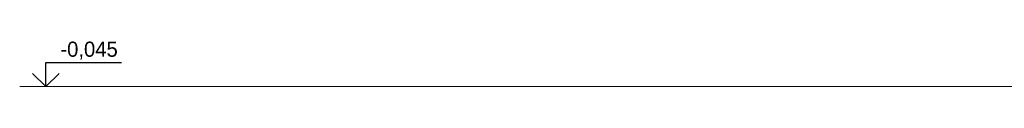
# Model space of a CAD drawing. Header units: millimetres. Extents: x 161070 to 520640, y 9197 to 248394.
# Tile 119 of 137: x 251581 to 261336, y 124117 to 124566. Entities that reach past the tile are written whole.
import ezdxf
from ezdxf.enums import TextEntityAlignment as Align

# ---------------------------------------------------------------- set-up
doc = ezdxf.new("R2010")
doc.units = ezdxf.units.MM
doc.header["$LTSCALE"] = 10
doc.styles.add('laplan N', font='txt')

msp = doc.modelspace()

# ---------------------------------------------------------------- linework, layer by layer
at = {"color": 252}
for p, q in [((251840.3, 124116.9), (251840.3, 124356.9)), ((251840.3, 124356.9), (251840.3, 124356.9)), ((251840.3, 124356.9), (252590.3, 124356.9)), ((251709.1, 124248.1), (251840.3, 124116.9)), ((251840.3, 124116.9), (251971.6, 124248.1))]:
    msp.add_line(p, q, dxfattribs=at)
at = {"color": 252, "lineweight": 15}
msp.add_line((262157.2, 124116.9), (251581.1, 124116.9), dxfattribs=at)

# ---------------------------------------------------------------- texts
at = {"color": 252, "style": 'laplan N'}
msp.add_text('-0,045', height=150, dxfattribs=at).set_placement((252552.8, 124563.1), align=Align.TOP_RIGHT)

doc.saveas('drawing.dxf')
